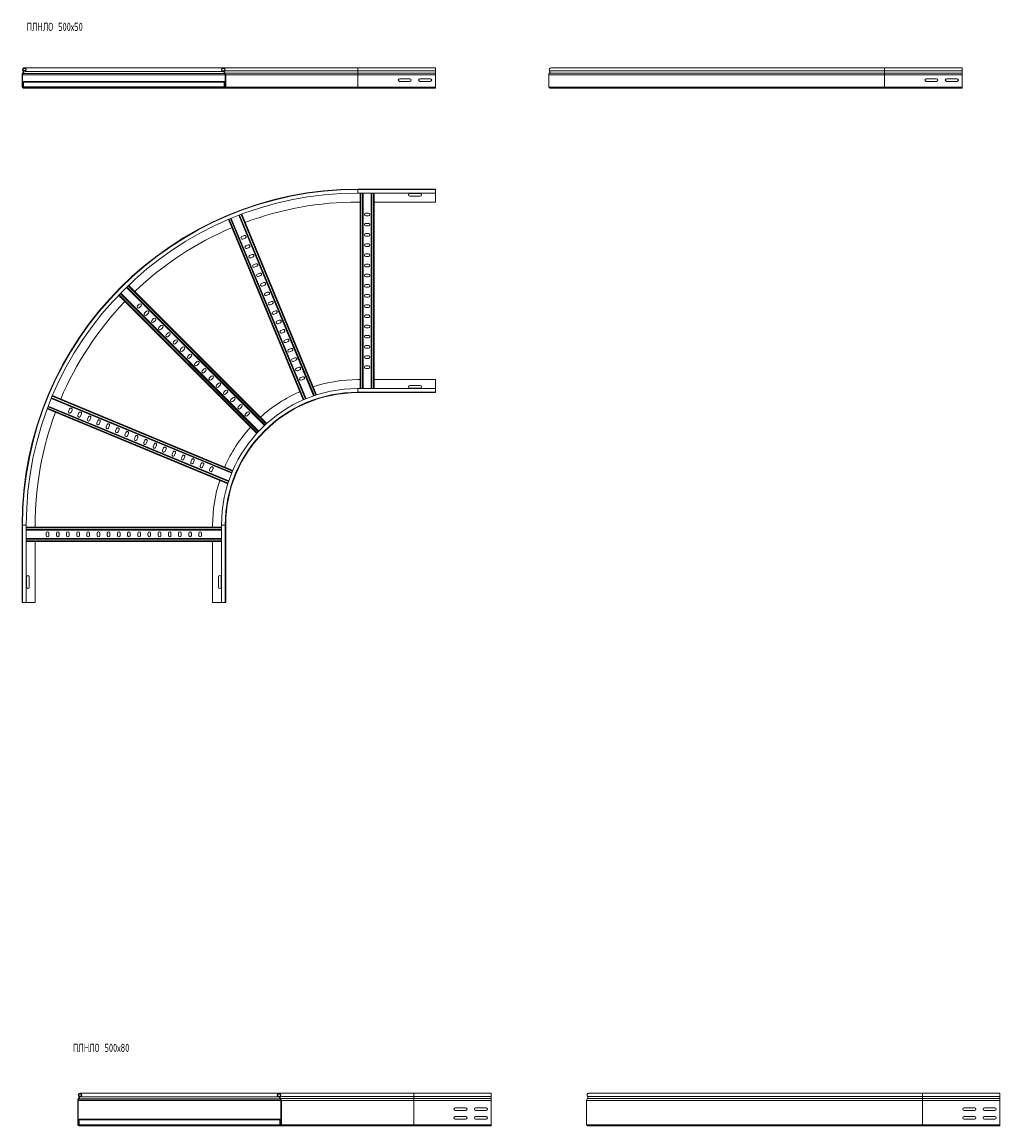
# Model space of a CAD drawing. Header units: millimetres. Extents: x -45 to 12912, y -6292 to 295.
# Tile 12 of 13: x 6982 to 9383, y -2748 to -37. Entities that reach past the tile are written whole.
import ezdxf

# ---------------------------------------------------------------- set-up
doc = ezdxf.new("R2010")
doc.units = ezdxf.units.MM
doc.styles.add('SLDTEXTSTYLE0', font='TXT', dxfattribs={"width": 0.7, "bigfont": 'bigfont'})

msp = doc.modelspace()

# ---------------------------------------------------------------- linework, layer by layer
at = {"color": 7, "linetype": 'Continuous', "lineweight": 15}
for p, q in [((6983.7, -162.4), (6983.3, -162.7)), ((7806.7, -149.6), (6987.3, -149.6)), ((6988.5, -157.3), (6988.9, -158.4)), ((6988.9, -158.4), (7474.4, -158.4)), ((7474.8, -157.3), (7474.4, -158.4)), ((7477.5, -158.4), (7474.4, -158.4)), ((7477.9, -157.3), (7474.8, -157.3)), ((7806.7, -149.6), (7476, -149.6)), ((7806.7, -157.1), (7479.5, -157.1)), ((7479.7, -162.4), (7480, -162.7)), ((7806.7, -162.4), (7479.7, -162.4)), ((7996.7, -149.6), (7806.7, -149.6)), ((7996.7, -149.6), (7806.7, -149.6)), ((7806.7, -157.1), (7806.7, -162.4)), ((7806.7, -157.1), (7996.7, -157.1)), ((7806.7, -162.4), (7806.7, -162.7)), ((7806.7, -162.4), (7996.7, -162.4)), ((7996.7, -149.6), (7996.7, -157.1)), ((7996.7, -157.1), (7996.7, -162.4)), ((7996.7, -162.4), (7996.7, -162.7)), ((8277.2, -162.4), (8276.8, -162.7)), ((9100.2, -162.4), (8277.2, -162.4)), ((9100.2, -157.1), (8277.3, -157.1)), ((9100.2, -149.6), (8280.8, -149.6)), ((9290.2, -149.6), (9100.2, -149.6)), ((9100.2, -157.1), (9290.2, -157.1)), ((9100.2, -157.1), (9100.2, -162.4)), ((9100.2, -162.4), (9100.2, -162.7)), ((9100.2, -162.4), (9290.2, -162.4)), ((9290.2, -149.6), (9290.2, -157.1)), ((9290.2, -157.1), (9290.2, -162.4)), ((9290.2, -162.4), (9290.2, -162.7)), ((6981.7, -166.9), (6981.7, -197.2)), ((6982.9, -197.2), (6982.9, -166.9)), ((6984.2, -163.6), (6984.5, -163.2)), ((7478.2, -183), (6985.2, -183)), ((6985.2, -184.8), (6985.2, -183)), ((7478.2, -184.8), (6985.2, -184.8)), ((6985.2, -196.6), (6985.2, -184.8)), ((7480.5, -183), (7478.2, -183)), ((7478.2, -184.8), (7478.2, -183)), ((7478.2, -196.6), (7478.2, -184.8)), ((7479.1, -163.6), (7478.8, -163.2)), ((7806.7, -162.7), (7480, -162.7)), ((7480.5, -197.2), (7480.5, -166.9)), ((7481.7, -166.9), (7481.7, -197.2)), ((7806.7, -166.9), (7481.7, -166.9)), ((7806.7, -162.7), (7806.7, -166.9)), ((7806.7, -162.7), (7996.7, -162.7)), ((7806.7, -166.9), (7806.7, -197.2)), ((7806.7, -166.9), (7996.7, -166.9)), ((7934.4, -176.4), (7908.9, -176.4)), ((7908.9, -182.9), (7934.4, -182.9)), ((7984.4, -176.4), (7958.9, -176.4)), ((7958.9, -182.9), (7984.4, -182.9)), ((7996.7, -162.7), (7996.7, -166.9)), ((7996.7, -166.9), (7996.7, -197.2)), ((8275.2, -166.9), (8275.2, -197.2)), ((9100.2, -166.9), (8275.2, -166.9)), ((9100.2, -162.7), (8276.8, -162.7)), ((9100.2, -162.7), (9100.2, -166.9)), ((9100.2, -162.7), (9290.2, -162.7)), ((9100.2, -166.9), (9100.2, -197.2)), ((9100.2, -166.9), (9290.2, -166.9)), ((9227.9, -176.4), (9202.4, -176.4)), ((9202.4, -182.9), (9227.9, -182.9)), ((9277.9, -176.4), (9252.4, -176.4)), ((9252.4, -182.9), (9277.9, -182.9)), ((9290.2, -162.7), (9290.2, -166.9)), ((9290.2, -166.9), (9290.2, -197.2)), ((7013.7, -198.4), (6984.1, -198.4)), ((6984.1, -199.6), (7013.7, -199.6)), ((7478.2, -196.6), (6985.2, -196.6)), ((6985.2, -198.4), (6985.2, -196.6)), ((7013.7, -199.6), (7013.7, -198.4)), ((7449.7, -198.4), (7013.7, -198.4)), ((7013.7, -199.6), (7449.7, -199.6)), ((7449.7, -199.6), (7449.7, -198.4)), ((7449.7, -198.4), (7479.3, -198.4)), ((7479.3, -199.6), (7449.7, -199.6)), ((7478.2, -198.4), (7478.2, -196.6)), ((7806.7, -199.6), (7479.3, -199.6)), ((7806.7, -197.2), (7481.7, -197.2)), ((7806.7, -197.2), (7806.7, -199.6)), ((7806.7, -197.2), (7996.7, -197.2)), ((7806.7, -199.6), (7996.7, -199.6)), ((7996.7, -197.2), (7996.7, -199.6)), ((9100.2, -197.2), (8275.2, -197.2)), ((9100.2, -199.6), (8277.6, -199.6)), ((9100.2, -197.2), (9100.2, -199.6)), ((9100.2, -197.2), (9290.2, -197.2)), ((9100.2, -199.6), (9290.2, -199.6)), ((9290.2, -197.2), (9290.2, -199.6)), ((9290.2, -198.4), (9290.2, -197.2)), ((7806.7, -447.2), (7996.7, -447.2)), ((7996.7, -448.3), (7806.7, -448.3)), ((7806.7, -457.4), (7996.7, -457.4)), ((7811.7, -937), (7811.7, -457.4)), ((7819.2, -937), (7819.2, -457.4)), ((7839.2, -937), (7839.2, -457.4)), ((7846.7, -937), (7846.7, -457.4)), ((7933.9, -458.5), (7959.4, -458.5)), ((7996.7, -448.3), (7996.7, -447.2)), ((7996.7, -457.4), (7996.7, -448.3)), ((7996.7, -479.2), (7996.7, -457.4)), ((7806.7, -479.2), (7811.7, -479.2)), ((7846.7, -479.2), (7996.7, -479.2)), ((7959.4, -465), (7933.9, -465)), ((7697.8, -955.2), (7514.1, -511.8)), ((7704.9, -952.8), (7521.2, -509.1)), ((7832.4, -506.5), (7825.9, -506.5)), ((7825.9, -513), (7832.4, -513)), ((7672.2, -965.2), (7488.6, -522.1)), ((7679.1, -962.2), (7495.6, -519.2)), ((7832.4, -531.5), (7825.9, -531.5)), ((7825.9, -538), (7832.4, -538)), ((7527.4, -561.5), (7521.4, -564)), ((7523.9, -570), (7529.9, -567.5)), ((7832.4, -556.5), (7825.9, -556.5)), ((7825.9, -563), (7832.4, -563)), ((7537, -584.6), (7531, -587.1)), ((7533.5, -593.1), (7539.5, -590.6)), ((7832.4, -581.5), (7825.9, -581.5)), ((7825.9, -588), (7832.4, -588)), ((7546.6, -607.7), (7540.6, -610.2)), ((7543.1, -616.2), (7549.1, -613.7)), ((7832.4, -606.5), (7825.9, -606.5)), ((7825.9, -613), (7832.4, -613)), ((7556.1, -630.8), (7550.1, -633.3)), ((7552.6, -639.3), (7558.6, -636.8)), ((7832.4, -631.5), (7825.9, -631.5)), ((7825.9, -638), (7832.4, -638)), ((7565.7, -653.9), (7559.7, -656.4)), ((7562.2, -662.4), (7568.2, -659.9)), ((7575.3, -677), (7569.3, -679.5)), ((7832.4, -656.5), (7825.9, -656.5)), ((7825.9, -663), (7832.4, -663)), ((7563, -1042), (7223.9, -702.8)), ((7577.2, -1027.8), (7238, -688.7)), ((7582.7, -1022.8), (7243.4, -683.5)), ((7571.8, -685.5), (7577.8, -683)), ((7584.8, -700.1), (7578.8, -702.6)), ((7832.4, -681.5), (7825.9, -681.5)), ((7825.9, -688), (7832.4, -688)), ((7557.9, -1047.5), (7218.7, -708.2)), ((7269.5, -729.7), (7264.9, -734.3)), ((7581.3, -708.6), (7587.3, -706.1)), ((7594.4, -723.2), (7588.4, -725.7)), ((7590.9, -731.7), (7596.9, -729.2)), ((7832.4, -706.5), (7825.9, -706.5)), ((7825.9, -713), (7832.4, -713)), ((7832.4, -731.5), (7825.9, -731.5)), ((7269.5, -738.9), (7274.1, -734.3)), ((7287.2, -747.4), (7282.6, -752)), ((7287.2, -756.6), (7291.8, -752)), ((7604, -746.3), (7598, -748.8)), ((7600.5, -754.8), (7606.5, -752.3)), ((7825.9, -738), (7832.4, -738)), ((7832.4, -756.5), (7825.9, -756.5)), ((7304.8, -765.1), (7300.3, -769.7)), ((7304.8, -774.3), (7309.4, -769.7)), ((7322.5, -782.7), (7317.9, -787.3)), ((7613.5, -769.4), (7607.5, -771.9)), ((7610, -777.9), (7616, -775.4)), ((7825.9, -763), (7832.4, -763)), ((7832.4, -781.5), (7825.9, -781.5)), ((7322.5, -791.9), (7327.1, -787.3)), ((7340.2, -800.4), (7335.6, -805)), ((7340.2, -809.6), (7344.8, -805)), ((7623.1, -792.5), (7617.1, -795)), ((7619.6, -801), (7625.6, -798.5)), ((7825.9, -788), (7832.4, -788)), ((7832.4, -806.5), (7825.9, -806.5)), ((7825.9, -813), (7832.4, -813)), ((7357.9, -818.1), (7353.3, -822.7)), ((7357.9, -827.3), (7362.5, -822.7)), ((7375.6, -835.8), (7371, -840.4)), ((7632.7, -815.6), (7626.7, -818.1)), ((7629.2, -824.1), (7635.2, -821.6)), ((7642.2, -838.7), (7636.2, -841.2)), ((7832.4, -831.5), (7825.9, -831.5)), ((7825.9, -838), (7832.4, -838)), ((7375.6, -845), (7380.2, -840.4)), ((7393.2, -853.4), (7388.6, -858)), ((7393.2, -862.6), (7397.8, -858)), ((7638.7, -847.2), (7644.7, -844.7)), ((7651.8, -861.8), (7645.8, -864.3)), ((7832.4, -856.5), (7825.9, -856.5)), ((7825.9, -863), (7832.4, -863)), ((7410.9, -871.1), (7406.3, -875.7)), ((7410.9, -880.3), (7415.5, -875.7)), ((7428.6, -888.8), (7424, -893.4)), ((7428.6, -898), (7433.2, -893.4)), ((7648.3, -870.3), (7654.3, -867.8)), ((7661.4, -884.9), (7655.4, -887.4)), ((7657.9, -893.4), (7663.9, -890.9)), ((7832.4, -881.5), (7825.9, -881.5)), ((7825.9, -888), (7832.4, -888)), ((7446.3, -906.5), (7441.7, -911.1)), ((7446.3, -915.7), (7450.9, -911.1)), ((7670.9, -908), (7664.9, -910.5)), ((7667.4, -916.5), (7673.4, -914)), ((7806.7, -915.2), (7811.7, -915.2)), ((7846.7, -915.2), (7996.7, -915.2)), ((7996.7, -915.2), (7996.7, -937)), ((7463.9, -924.2), (7459.4, -928.8)), ((7463.9, -933.3), (7468.5, -928.8)), ((7481.6, -941.8), (7477, -946.4)), ((7481.6, -951), (7486.2, -946.4)), ((7996.7, -937), (7806.7, -937)), ((7806.7, -946.1), (7996.7, -946.1)), ((7806.7, -947.2), (7996.7, -947.2)), ((7959.4, -929.5), (7933.9, -929.5)), ((7933.9, -936), (7959.4, -936)), ((7996.7, -937), (7996.7, -946.1)), ((7996.7, -946.1), (7996.7, -947.2)), ((7496.5, -1144.9), (7053.5, -961.4)), ((7499.5, -1138), (7056.4, -954.5)), ((7499.3, -959.5), (7494.7, -964.1)), ((7499.3, -968.7), (7503.9, -964.1)), ((7487.1, -1170.8), (7043.4, -987)), ((7489.5, -1163.6), (7046.1, -980)), ((7098.3, -987.3), (7095.8, -993.3)), ((7101.9, -995.8), (7104.3, -989.8)), ((7121.4, -996.8), (7118.9, -1002.8)), ((7124.9, -1005.3), (7127.4, -999.3)), ((7517, -977.2), (7512.4, -981.8)), ((7517, -986.4), (7521.6, -981.8)), ((7534.7, -994.9), (7530.1, -999.5)), ((7534.7, -1004.1), (7539.3, -999.5)), ((7144.5, -1006.4), (7142, -1012.4)), ((7148, -1014.9), (7150.5, -1008.9)), ((7167.6, -1016), (7165.1, -1022)), ((7171.1, -1024.5), (7173.6, -1018.5)), ((7190.7, -1025.5), (7188.2, -1031.5)), ((7194.2, -1034), (7196.7, -1028)), ((7213.8, -1035.1), (7211.3, -1041.1)), ((7217.3, -1043.6), (7219.8, -1037.6)), ((7236.9, -1044.7), (7234.4, -1050.7)), ((7240.4, -1053.2), (7242.9, -1047.2)), ((7260, -1054.2), (7257.5, -1060.2)), ((7263.5, -1062.7), (7266, -1056.7)), ((7283.1, -1063.8), (7280.6, -1069.8)), ((7286.6, -1072.3), (7289.1, -1066.3)), ((7306.2, -1073.4), (7303.7, -1079.4)), ((7309.7, -1081.9), (7312.2, -1075.9)), ((7329.3, -1082.9), (7326.8, -1088.9)), ((7332.8, -1091.4), (7335.3, -1085.4)), ((7352.4, -1092.5), (7349.9, -1098.5)), ((7355.9, -1101), (7358.4, -1095)), ((7375.5, -1102.1), (7373, -1108.1)), ((7379, -1110.6), (7381.5, -1104.6)), ((7398.6, -1111.6), (7396.1, -1117.7)), ((7402.1, -1120.1), (7404.6, -1114.1)), ((7421.7, -1121.2), (7419.2, -1127.2)), ((7425.2, -1129.7), (7427.7, -1123.7)), ((7444.8, -1130.8), (7442.3, -1136.8)), ((7448.3, -1139.3), (7450.8, -1133.3)), ((6981.7, -1272.2), (6981.7, -1462.2)), ((6982.8, -1272.2), (6982.8, -1462.2)), ((6991.9, -1462.2), (6991.9, -1272.2)), ((7013.7, -1272.2), (7013.7, -1277.5)), ((7449.7, -1272.2), (7449.7, -1277.5)), ((7471.4, -1272.2), (7471.4, -1462.2)), ((7480.5, -1462.2), (7480.5, -1272.2)), ((7481.7, -1272.2), (7481.7, -1462.2)), ((7471.4, -1277.5), (6991.9, -1277.5)), ((7471.4, -1285), (6991.9, -1285)), ((7040.9, -1291.8), (7040.9, -1298.3)), ((7047.4, -1298.3), (7047.4, -1291.8)), ((7065.9, -1291.8), (7065.9, -1298.3)), ((7072.4, -1298.3), (7072.4, -1291.8)), ((7090.9, -1291.8), (7090.9, -1298.3)), ((7097.4, -1298.3), (7097.4, -1291.8)), ((7115.9, -1291.8), (7115.9, -1298.3)), ((7122.4, -1298.3), (7122.4, -1291.8)), ((7140.9, -1291.8), (7140.9, -1298.3)), ((7147.4, -1298.3), (7147.4, -1291.8)), ((7165.9, -1291.8), (7165.9, -1298.3)), ((7172.4, -1298.3), (7172.4, -1291.8)), ((7190.9, -1291.8), (7190.9, -1298.3)), ((7197.4, -1298.3), (7197.4, -1291.8)), ((7215.9, -1291.8), (7215.9, -1298.3)), ((7222.4, -1298.3), (7222.4, -1291.8)), ((7240.9, -1291.8), (7240.9, -1298.3)), ((7247.4, -1298.3), (7247.4, -1291.8)), ((7265.9, -1291.8), (7265.9, -1298.3)), ((7272.4, -1298.3), (7272.4, -1291.8)), ((7290.9, -1291.8), (7290.9, -1298.3)), ((7297.4, -1298.3), (7297.4, -1291.8)), ((7315.9, -1291.8), (7315.9, -1298.3)), ((7322.4, -1298.3), (7322.4, -1291.8)), ((7340.9, -1291.8), (7340.9, -1298.3)), ((7347.4, -1298.3), (7347.4, -1291.8)), ((7365.9, -1291.8), (7365.9, -1298.3)), ((7372.4, -1298.3), (7372.4, -1291.8)), ((7390.9, -1291.8), (7390.9, -1298.3)), ((7397.4, -1298.3), (7397.4, -1291.8)), ((7415.9, -1291.8), (7415.9, -1298.3)), ((7422.4, -1298.3), (7422.4, -1291.8)), ((7471.4, -1305), (6991.9, -1305)), ((7471.4, -1312.5), (6991.9, -1312.5)), ((7013.7, -1312.5), (7013.7, -1462.2)), ((7449.7, -1312.5), (7449.7, -1462.2)), ((6992.9, -1425), (6992.9, -1399.5)), ((6999.4, -1399.5), (6999.4, -1425)), ((7463.9, -1399.5), (7463.9, -1425)), ((7470.4, -1425), (7470.4, -1399.5)), ((6982.8, -1462.2), (6981.7, -1462.2)), ((6991.9, -1462.2), (6982.8, -1462.2)), ((7013.7, -1462.2), (6991.9, -1462.2)), ((7449.7, -1462.2), (7471.4, -1462.2)), ((7471.4, -1462.2), (7480.5, -1462.2)), ((7480.5, -1462.2), (7481.7, -1462.2)), ((7120.5, -2680.3), (7120.1, -2680.6)), ((7121, -2681.5), (7121.4, -2681.1)), ((7943.5, -2667.5), (7124.2, -2667.5)), ((7125.3, -2675.2), (7125.7, -2676.3)), ((7125.7, -2676.3), (7611.2, -2676.3)), ((7611.6, -2675.2), (7611.2, -2676.3)), ((7614.3, -2676.3), (7611.2, -2676.3)), ((7614.7, -2675.2), (7611.6, -2675.2)), ((7943.5, -2667.5), (7612.8, -2667.5)), ((7616, -2681.5), (7615.6, -2681.1)), ((7943.5, -2675), (7616.3, -2675)), ((7616.5, -2680.3), (7616.8, -2680.6)), ((7943.5, -2680.3), (7616.5, -2680.3)), ((7943.5, -2680.6), (7616.8, -2680.6)), ((8133.5, -2667.5), (7943.5, -2667.5)), ((8133.5, -2667.5), (7943.5, -2667.5)), ((7943.5, -2675), (7943.5, -2680.3)), ((7943.5, -2675), (8133.5, -2675)), ((7943.5, -2680.3), (7943.5, -2680.6)), ((7943.5, -2680.3), (8133.5, -2680.3)), ((7943.5, -2680.6), (7943.5, -2684.8)), ((7943.5, -2680.6), (8133.5, -2680.6)), ((8133.5, -2667.5), (8133.5, -2675)), ((8133.5, -2675), (8133.5, -2680.3)), ((8133.5, -2680.3), (8133.5, -2680.6)), ((8133.5, -2680.6), (8133.5, -2684.8)), ((8370.3, -2680.3), (8370, -2680.6)), ((9193.3, -2680.6), (8370, -2680.6)), ((9193.3, -2680.3), (8370.3, -2680.3)), ((9193.3, -2675), (8370.5, -2675)), ((9193.3, -2667.5), (8374, -2667.5)), ((9383.3, -2667.5), (9193.3, -2667.5)), ((9193.3, -2675), (9383.3, -2675)), ((9193.3, -2675), (9193.3, -2680.3)), ((9193.3, -2680.3), (9193.3, -2680.6)), ((9193.3, -2680.3), (9383.3, -2680.3)), ((9193.3, -2680.6), (9193.3, -2684.8)), ((9193.3, -2680.6), (9383.3, -2680.6)), ((9383.3, -2667.5), (9383.3, -2675)), ((9383.3, -2675), (9383.3, -2680.3)), ((9383.3, -2680.3), (9383.3, -2680.6)), ((9383.3, -2680.6), (9383.3, -2684.8)), ((7118.5, -2684.8), (7118.5, -2745.1)), ((7119.7, -2745.1), (7119.7, -2684.8)), ((7617.3, -2745.1), (7617.3, -2684.8)), ((7618.5, -2684.8), (7618.5, -2745.1)), ((7943.5, -2684.8), (7618.5, -2684.8)), ((7943.5, -2684.8), (7943.5, -2745.1)), ((7943.5, -2684.8), (8133.5, -2684.8)), ((8071.2, -2703.3), (8045.7, -2703.3)), ((8045.7, -2709.8), (8071.2, -2709.8)), ((8121.2, -2703.3), (8095.7, -2703.3)), ((8095.7, -2709.8), (8121.2, -2709.8)), ((8133.5, -2684.8), (8133.5, -2745.1)), ((8368.3, -2684.8), (8368.3, -2745.1)), ((9193.3, -2684.8), (8368.3, -2684.8)), ((9193.3, -2684.8), (9193.3, -2745.1)), ((9193.3, -2684.8), (9383.3, -2684.8)), ((9295.6, -2703.3), (9321.1, -2703.3)), ((9321.1, -2709.8), (9295.6, -2709.8)), ((9345.6, -2703.3), (9371.1, -2703.3)), ((9371.1, -2709.8), (9345.6, -2709.8)), ((9383.3, -2684.8), (9383.3, -2745.1)), ((7615, -2730.9), (7122, -2730.9)), ((7122, -2732.7), (7122, -2730.9)), ((7615, -2732.7), (7122, -2732.7)), ((7122, -2744.5), (7122, -2732.7)), ((7617.3, -2730.9), (7615, -2730.9)), ((7615, -2732.7), (7615, -2730.9)), ((7615, -2744.5), (7615, -2732.7)), ((8071.2, -2724.3), (8045.7, -2724.3)), ((8045.7, -2730.8), (8071.2, -2730.8)), ((8121.2, -2724.3), (8095.7, -2724.3)), ((8095.7, -2730.8), (8121.2, -2730.8)), ((9321.1, -2724.3), (9295.6, -2724.3)), ((9295.6, -2730.8), (9321.1, -2730.8)), ((9371.1, -2724.3), (9345.6, -2724.3)), ((9345.6, -2730.8), (9371.1, -2730.8)), ((7150.5, -2746.3), (7120.9, -2746.3)), ((7120.9, -2747.5), (7150.5, -2747.5)), ((7615, -2744.5), (7122, -2744.5)), ((7122, -2746.3), (7122, -2744.5)), ((7586.5, -2746.3), (7150.5, -2746.3)), ((7150.5, -2747.5), (7150.5, -2746.3)), ((7150.5, -2747.5), (7586.5, -2747.5)), ((7586.5, -2746.3), (7616.1, -2746.3)), ((7586.5, -2747.5), (7586.5, -2746.3)), ((7616.1, -2747.5), (7586.5, -2747.5)), ((7615, -2746.3), (7615, -2744.5)), ((7943.5, -2747.5), (7616.1, -2747.5)), ((7943.5, -2745.1), (7618.5, -2745.1)), ((7943.5, -2745.1), (7943.5, -2747.5)), ((7943.5, -2745.1), (8133.5, -2745.1)), ((7943.5, -2747.5), (8133.5, -2747.5)), ((8133.5, -2745.1), (8133.5, -2747.5)), ((9193.3, -2745.1), (8368.3, -2745.1)), ((9193.3, -2747.5), (8370.7, -2747.5)), ((9193.3, -2745.1), (9193.3, -2747.5)), ((9193.3, -2745.1), (9383.3, -2745.1)), ((9193.3, -2747.5), (9383.3, -2747.5)), ((9383.3, -2745.1), (9383.3, -2747.5))]:
    msp.add_line(p, q, dxfattribs=at)
at = {"color": 8, "linetype": 'Continuous', "lineweight": 15}
for p, q in [((6984.8, -156.3), (6989.9, -156.3)), ((7806.7, -149.6), (7806.7, -157.1)), ((9100.2, -149.6), (9100.2, -157.1)), ((6982.9, -166.9), (7480.5, -166.9)), ((6984.2, -163.6), (7479.1, -163.6)), ((6984.5, -163.2), (7478.8, -163.2)), ((7480.5, -184.8), (7478.2, -184.8)), ((6982.9, -197.2), (6985.2, -197.2)), ((7480.5, -196.6), (7478.2, -196.6)), ((7806.7, -448.3), (7806.7, -447.2)), ((7806.7, -457.4), (7806.7, -448.3)), ((7813.5, -937), (7813.5, -457.4)), ((7817.4, -937), (7817.4, -457.4)), ((7841, -937), (7841, -457.4)), ((7844.9, -937), (7844.9, -457.4)), ((7699.5, -954.6), (7515.8, -511.1)), ((7703.2, -953.4), (7519.5, -509.7)), ((7673.8, -964.4), (7490.3, -521.4)), ((7677.4, -962.9), (7493.9, -519.9)), ((7561.8, -1043.3), (7222.6, -704.1)), ((7578.5, -1026.6), (7239.3, -687.4)), ((7581.4, -1024), (7242.1, -684.7)), ((7559.1, -1046.1), (7219.9, -706.9)), ((7806.7, -937), (7806.7, -946.1)), ((7806.7, -946.1), (7806.7, -947.2)), ((7497.2, -1143.2), (7054.2, -959.7)), ((7498.8, -1139.7), (7055.7, -956.1)), ((7487.7, -1169.1), (7044.1, -985.3)), ((7488.9, -1165.4), (7045.5, -981.7)), ((6982.8, -1272.2), (6981.7, -1272.2)), ((6991.9, -1272.2), (6982.8, -1272.2)), ((7471.4, -1272.2), (7480.5, -1272.2)), ((7480.5, -1272.2), (7481.7, -1272.2)), ((7471.4, -1279.3), (6991.9, -1279.3)), ((7471.4, -1283.2), (6991.9, -1283.2)), ((7471.4, -1306.8), (6991.9, -1306.8)), ((7471.4, -1310.7), (6991.9, -1310.7)), ((7121, -2681.5), (7616, -2681.5)), ((7121.4, -2681.1), (7615.6, -2681.1)), ((7121.6, -2674.2), (7126.7, -2674.2)), ((7943.5, -2667.5), (7943.5, -2675)), ((9193.3, -2667.5), (9193.3, -2675)), ((7119.7, -2684.8), (7617.3, -2684.8)), ((7617.3, -2732.7), (7615, -2732.7)), ((7119.7, -2745.1), (7122, -2745.1)), ((7617.3, -2744.5), (7615, -2744.5))]:
    msp.add_line(p, q, dxfattribs=at)
at = {"color": 7, "linetype": 'Continuous', "lineweight": 15}
for centre, radius, start, end in [((6987.3, -154.2), 4.55, 290.35, 219.6825), ((6980.8, -159.6), 4, 316.4642, 39.6825), ((6987.3, -154.2), 3.35, 290.35, 219.6825), ((6980.8, -159.6), 5.2, 316.4642, 39.6825), ((7476, -154.2), 4.55, 320.3184, 249.65), ((7476, -154.2), 3.35, 320.3184, 249.65), ((7482.6, -159.6), 5.2, 140.3184, 223.5351), ((7482.6, -159.6), 4, 140.3184, 223.5351), ((8280.8, -154.2), 4.55, 90, 219.6825), ((8274.3, -159.6), 4, 316.4642, 39.6825), ((6987.7, -166.9), 6, 136.4642, 180), ((6987.7, -166.9), 4.8, 136.4642, 180), ((7475.7, -166.9), 4.8, 0, 43.5351), ((7475.7, -166.9), 6, 0, 43.5351), ((7908.9, -179.6), 3.25, 90, 270), ((7934.4, -179.6), 3.25, 270, 90), ((7958.9, -179.6), 3.25, 90, 270), ((7984.4, -179.6), 3.25, 270, 90), ((8281.2, -166.9), 6, 136.4642, 180), ((9202.4, -179.6), 3.25, 90, 270), ((9227.9, -179.6), 3.25, 270, 90), ((9252.4, -179.6), 3.25, 90, 270), ((9277.9, -179.6), 3.25, 270, 90), ((6984.1, -197.2), 2.4, 180, 270), ((6984.1, -197.2), 1.2, 180, 270), ((7479.3, -197.2), 2.4, 270, 0), ((7479.3, -197.2), 1.2, 270, 0), ((8277.6, -197.2), 2.4, 180, 270), ((7806.7, -1272.2), 825, 90, 180), ((7806.7, -1272.2), 823.9, 90, 180), ((7806.7, -1272.2), 814.8, 90, 180), ((7933.9, -461.7), 3.25, 90, 270), ((7959.4, -461.7), 3.25, 270, 90), ((7806.7, -1272.2), 793, 90, 110.4579), ((7825.9, -509.7), 3.25, 90, 270), ((7832.4, -509.7), 3.25, 270, 90), ((7825.9, -534.7), 3.25, 90, 270), ((7832.4, -534.7), 3.25, 270, 90), ((7806.7, -1272.2), 793, 112.9871, 133.6969), ((7522.7, -567), 3.25, 112.5, 292.5), ((7528.7, -564.5), 3.25, 292.5, 112.5), ((7825.9, -559.7), 3.25, 90, 270), ((7832.4, -559.7), 3.25, 270, 90), ((7532.2, -590.1), 3.25, 112.5, 292.5), ((7538.2, -587.6), 3.25, 292.5, 112.5), ((7825.9, -584.7), 3.25, 90, 270), ((7832.4, -584.7), 3.25, 270, 90), ((7541.8, -613.2), 3.25, 112.5, 292.5), ((7547.8, -610.7), 3.25, 292.5, 112.5), ((7825.9, -609.7), 3.25, 90, 270), ((7832.4, -609.7), 3.25, 270, 90), ((7551.4, -636.3), 3.25, 112.5, 292.5), ((7557.4, -633.8), 3.25, 292.5, 112.5), ((7825.9, -634.7), 3.25, 90, 270), ((7832.4, -634.7), 3.25, 270, 90), ((7560.9, -659.4), 3.25, 112.5, 292.5), ((7567, -656.9), 3.25, 292.5, 112.5), ((7576.5, -680), 3.25, 292.5, 112.5), ((7825.9, -659.7), 3.25, 90, 270), ((7832.4, -659.7), 3.25, 270, 90), ((7570.5, -682.5), 3.25, 112.5, 292.5), ((7580.1, -705.6), 3.25, 112.5, 292.5), ((7586.1, -703.1), 3.25, 292.5, 112.5), ((7825.9, -684.7), 3.25, 90, 270), ((7832.4, -684.7), 3.25, 270, 90), ((7806.7, -1272.2), 793, 136.2259, 157.0345), ((7271.8, -732), 3.25, 315, 135), ((7589.6, -728.7), 3.25, 112.5, 292.5), ((7595.7, -726.2), 3.25, 292.5, 112.5), ((7825.9, -709.7), 3.25, 90, 270), ((7825.9, -734.7), 3.25, 90, 270), ((7832.4, -709.7), 3.25, 270, 90), ((7832.4, -734.7), 3.25, 270, 90), ((7267.2, -736.6), 3.25, 135, 315), ((7284.9, -754.3), 3.25, 135, 315), ((7289.5, -749.7), 3.25, 315, 135), ((7599.2, -751.8), 3.25, 112.5, 292.5), ((7605.2, -749.3), 3.25, 292.5, 112.5), ((7825.9, -759.7), 3.25, 90, 270), ((7832.4, -759.7), 3.25, 270, 90), ((7302.5, -772), 3.25, 135, 315), ((7307.1, -767.4), 3.25, 315, 135), ((7324.8, -785), 3.25, 315, 135), ((7608.8, -774.9), 3.25, 112.5, 292.5), ((7614.8, -772.4), 3.25, 292.5, 112.5), ((7825.9, -784.7), 3.25, 90, 270), ((7832.4, -784.7), 3.25, 270, 90), ((7320.2, -789.6), 3.25, 135, 315), ((7337.9, -807.3), 3.25, 135, 315), ((7342.5, -802.7), 3.25, 315, 135), ((7618.3, -798), 3.25, 112.5, 292.5), ((7624.4, -795.5), 3.25, 292.5, 112.5), ((7825.9, -809.7), 3.25, 90, 270), ((7832.4, -809.7), 3.25, 270, 90), ((7355.6, -825), 3.25, 135, 315), ((7360.2, -820.4), 3.25, 315, 135), ((7377.9, -838.1), 3.25, 315, 135), ((7627.9, -821.1), 3.25, 112.5, 292.5), ((7633.9, -818.6), 3.25, 292.5, 112.5), ((7643.5, -841.7), 3.25, 292.5, 112.5), ((7825.9, -834.7), 3.25, 90, 270), ((7832.4, -834.7), 3.25, 270, 90), ((7373.3, -842.7), 3.25, 135, 315), ((7390.9, -860.3), 3.25, 135, 315), ((7395.5, -855.7), 3.25, 315, 135), ((7637.5, -844.2), 3.25, 112.5, 292.5), ((7647, -867.3), 3.25, 112.5, 292.5), ((7653.1, -864.8), 3.25, 292.5, 112.5), ((7825.9, -859.7), 3.25, 90, 270), ((7832.4, -859.7), 3.25, 270, 90), ((7408.6, -878), 3.25, 135, 315), ((7413.2, -873.4), 3.25, 315, 135), ((7426.3, -895.7), 3.25, 135, 315), ((7430.9, -891.1), 3.25, 315, 135), ((7656.6, -890.4), 3.25, 112.5, 292.5), ((7662.6, -887.9), 3.25, 292.5, 112.5), ((7825.9, -884.7), 3.25, 90, 270), ((7832.4, -884.7), 3.25, 270, 90), ((7444, -913.4), 3.25, 135, 315), ((7448.6, -908.8), 3.25, 315, 135), ((7666.2, -913.5), 3.25, 112.5, 292.5), ((7672.2, -911), 3.25, 292.5, 112.5), ((7806.7, -1272.2), 357, 90, 107.9601), ((7461.6, -931.1), 3.25, 135, 315), ((7466.2, -926.5), 3.25, 315, 135), ((7806.7, -1272.2), 335.2, 90, 180), ((7479.3, -948.7), 3.25, 135, 315), ((7806.7, -1272.2), 326.1, 90, 180), ((7483.9, -944.1), 3.25, 315, 135), ((7806.7, -1272.2), 325, 90, 180), ((7806.7, -1272.2), 357, 113.5821, 132.1044), ((7933.9, -932.7), 3.25, 90, 270), ((7959.4, -932.7), 3.25, 270, 90), ((7497, -966.4), 3.25, 135, 315), ((7501.6, -961.8), 3.25, 315, 135), ((7806.7, -1272.2), 793, 159.5638, 180), ((7098.8, -994.5), 3.25, 157.5, 337.5), ((7101.3, -988.5), 3.25, 337.5, 157.5), ((7124.4, -998.1), 3.25, 337.5, 157.5), ((7514.7, -984.1), 3.25, 135, 315), ((7519.3, -979.5), 3.25, 315, 135), ((7532.4, -1001.8), 3.25, 135, 315), ((7537, -997.2), 3.25, 315, 135), ((7121.9, -1004.1), 3.25, 157.5, 337.5), ((7145, -1013.7), 3.25, 157.5, 337.5), ((7147.5, -1007.7), 3.25, 337.5, 157.5), ((7168.1, -1023.2), 3.25, 157.5, 337.5), ((7170.6, -1017.2), 3.25, 337.5, 157.5), ((7193.7, -1026.8), 3.25, 337.5, 157.5), ((7191.2, -1032.8), 3.25, 157.5, 337.5), ((7214.3, -1042.4), 3.25, 157.5, 337.5), ((7216.8, -1036.4), 3.25, 337.5, 157.5), ((7237.4, -1051.9), 3.25, 157.5, 337.5), ((7239.9, -1045.9), 3.25, 337.5, 157.5), ((7263, -1055.5), 3.25, 337.5, 157.5), ((7806.7, -1272.2), 357, 137.7239, 156.466), ((7260.5, -1061.5), 3.25, 157.5, 337.5), ((7283.6, -1071.1), 3.25, 157.5, 337.5), ((7286.1, -1065.1), 3.25, 337.5, 157.5), ((7306.7, -1080.6), 3.25, 157.5, 337.5), ((7309.2, -1074.6), 3.25, 337.5, 157.5), ((7332.3, -1084.2), 3.25, 337.5, 157.5), ((7329.8, -1090.2), 3.25, 157.5, 337.5), ((7352.9, -1099.8), 3.25, 157.5, 337.5), ((7355.4, -1093.8), 3.25, 337.5, 157.5), ((7376, -1109.3), 3.25, 157.5, 337.5), ((7378.5, -1103.3), 3.25, 337.5, 157.5), ((7401.6, -1112.9), 3.25, 337.5, 157.5), ((7399.1, -1118.9), 3.25, 157.5, 337.5), ((7422.2, -1128.5), 3.25, 157.5, 337.5), ((7424.7, -1122.5), 3.25, 337.5, 157.5), ((7445.3, -1138), 3.25, 157.5, 337.5), ((7447.8, -1132), 3.25, 337.5, 157.5), ((7806.7, -1272.2), 357, 162.0882, 180), ((7044.2, -1291.8), 3.25, 360, 180), ((7044.2, -1298.3), 3.25, 180, 0), ((7069.2, -1291.8), 3.25, 360, 180), ((7069.2, -1298.3), 3.25, 180, 360), ((7094.2, -1291.8), 3.25, 0, 180), ((7094.2, -1298.3), 3.25, 180, 0), ((7119.2, -1291.8), 3.25, 0, 180), ((7119.2, -1298.3), 3.25, 180, 0), ((7144.2, -1291.8), 3.25, 360, 180), ((7144.2, -1298.3), 3.25, 180, 0), ((7169.2, -1291.8), 3.25, 0, 180), ((7169.2, -1298.3), 3.25, 180, 360), ((7194.2, -1291.8), 3.25, 0, 180), ((7194.2, -1298.3), 3.25, 180, 0), ((7219.2, -1291.8), 3.25, 0, 180), ((7219.2, -1298.3), 3.25, 180, 0), ((7244.2, -1291.8), 3.25, 0, 180), ((7244.2, -1298.3), 3.25, 180, 360), ((7269.2, -1291.8), 3.25, 0, 180), ((7269.2, -1298.3), 3.25, 180, 0), ((7294.2, -1291.8), 3.25, 0, 180), ((7294.2, -1298.3), 3.25, 180, 0), ((7319.2, -1291.8), 3.25, 360, 180), ((7319.2, -1298.3), 3.25, 180, 0), ((7344.2, -1291.8), 3.25, 0, 180), ((7344.2, -1298.3), 3.25, 180, 0), ((7369.2, -1291.8), 3.25, 0, 180), ((7369.2, -1298.3), 3.25, 180, 360), ((7394.2, -1291.8), 3.25, 360, 180), ((7394.2, -1298.3), 3.25, 180, 0), ((7419.2, -1291.8), 3.25, 0, 180), ((7419.2, -1298.3), 3.25, 180, 0), ((6996.2, -1399.5), 3.25, 0, 180), ((7467.2, -1399.5), 3.25, 0, 180), ((6996.2, -1425), 3.25, 180, 0), ((7467.2, -1425), 3.25, 180, 0), ((7124.5, -2684.8), 6, 136.4642, 180), ((7124.2, -2672.1), 4.55, 290.35, 219.6825), ((7124.5, -2684.8), 4.8, 136.4642, 180), ((7117.6, -2677.5), 4, 316.4642, 39.6825), ((7124.2, -2672.1), 3.35, 290.35, 219.6825), ((7117.6, -2677.5), 5.2, 316.4642, 39.6825), ((7612.8, -2672.1), 4.55, 320.3184, 249.65), ((7612.8, -2672.1), 3.35, 320.3184, 249.65), ((7619.4, -2677.5), 5.2, 140.3184, 223.5351), ((7619.4, -2677.5), 4, 140.3184, 223.5351), ((7612.5, -2684.8), 4.8, 0, 43.5351), ((7612.5, -2684.8), 6, 0, 43.5351), ((8374.3, -2684.8), 6, 136.4642, 180), ((8374, -2672.1), 4.55, 90, 219.6825), ((8367.4, -2677.5), 4, 316.4642, 39.6825), ((8045.7, -2706.5), 3.25, 90, 270), ((8071.2, -2706.5), 3.25, 270, 90), ((8095.7, -2706.5), 3.25, 90, 270), ((8121.2, -2706.5), 3.25, 270, 90), ((9295.6, -2706.5), 3.25, 90, 270), ((9321.1, -2706.5), 3.25, 270, 90), ((9345.6, -2706.5), 3.25, 90, 270), ((9371.1, -2706.5), 3.25, 270, 90), ((8045.7, -2727.5), 3.25, 90, 270), ((8071.2, -2727.5), 3.25, 270, 90), ((8095.7, -2727.5), 3.25, 90, 270), ((8121.2, -2727.5), 3.25, 270, 90), ((9295.6, -2727.5), 3.25, 90, 270), ((9321.1, -2727.5), 3.25, 270, 90), ((9345.6, -2727.5), 3.25, 90, 270), ((9371.1, -2727.5), 3.25, 270, 90), ((7120.9, -2745.1), 2.4, 180, 270), ((7120.9, -2745.1), 1.2, 180, 270), ((7616.1, -2745.1), 1.2, 270, 0), ((7616.1, -2745.1), 2.4, 270, 0), ((8370.7, -2745.1), 2.4, 180, 270)]:
    msp.add_arc(centre, radius, start, end, dxfattribs=at)

# ---------------------------------------------------------------- texts
at = {"color": 7, "linetype": 'Continuous', "lineweight": 0, "char_height": 20, "attachment_point": 1, "style": 'SLDTEXTSTYLE0'}
for s, insert in [('\\M+18450\\M+1844C\\M+1844E\\M+1844C\\M+1844F 500\\M+1848750', (6992.6, -39)), ('\\M+18450\\M+1844C\\M+1844E\\M+1844C\\M+1844F 500\\M+1848780', (7106.5, -2545.8))]:
    msp.add_mtext(s, dxfattribs=dict(at, insert=insert))

doc.saveas('drawing.dxf')
